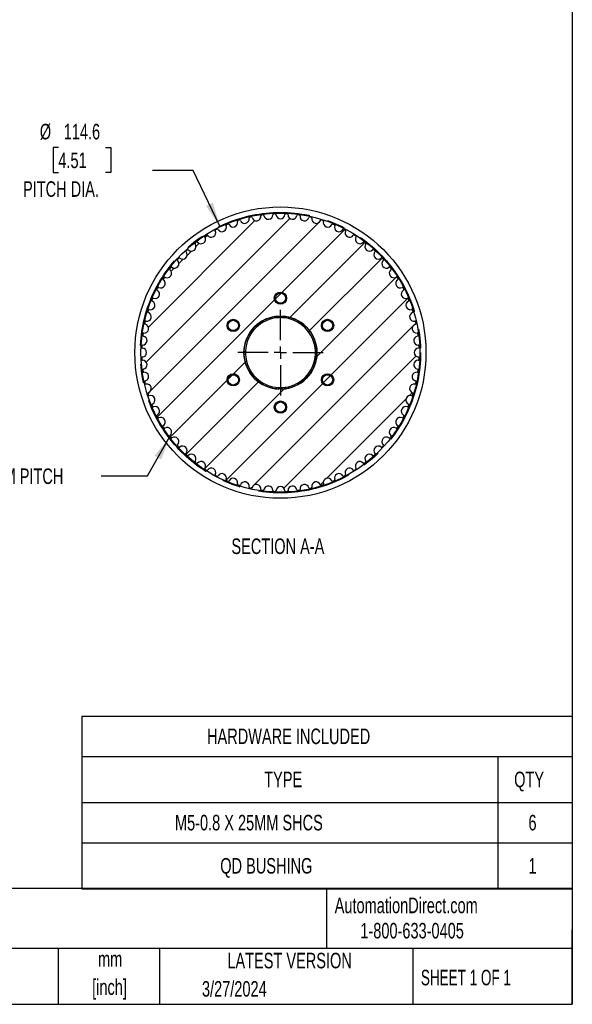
# Model space of a CAD drawing. Header units: millimetres. Extents: x 19 to 819, y 19 to 629.
# Tile 3 of 6: x 593 to 819, y 19 to 421. Entities that reach past the tile are written whole.
import ezdxf

# ---------------------------------------------------------------- set-up
doc = ezdxf.new("R2010")
doc.units = ezdxf.units.MM
doc.header["$LTSCALE"] = 3
doc.linetypes.add('CENTERX2', pattern=[20.32, 12.7, -2.54, 2.54, -2.54])
doc.layers.add('CENTER', color=40, linetype='CENTERX2')
doc.layers.add('HATCH', color=6, linetype='Continuous')
doc.layers.add('DIMENSIONS', color=140, linetype='Continuous', lineweight=25)
doc.layers.add('TEXT', color=140, linetype='Continuous', lineweight=25)
doc.styles.add('SLDTEXTSTYLE0', font='TXT', dxfattribs={"width": 0.7})
doc.styles.add('SLDTEXTSTYLE1', font='TXT', dxfattribs={"width": 0.65})
doc.dimstyles.new('SLDDIMSTYLE0', dxfattribs={"dimtxt": 6.474023, "dimasz": 9.906, "dimexe": 0, "dimexo": 0.0625, "dimgap": 1.618506, "dimtad": 0, "dimtih": 1, "dimtoh": 1, "dimrnd": 1e-09, "dimzin": 12, "dimdsep": 46, "dimtxsty": 'SLDTEXTSTYLE0', "dimsah": 1, "dimcen": 0, "dimadec": 0, "dimazin": 3, "dimtfac": 1, "dimtofl": 0, "dimtmove": 0, "dimatfit": 3, "dimfxl": 0, "dimfrac": 2, "dimtolj": 1, "dimtzin": 12, "dimarcsym": 0})

# ---------------------------------------------------------------- blocks, each defined once
blk = doc.blocks.new('SW_TABLEANNOTATION_0')
at = {"layer": 'TEXT', "color": 0}
for p, q in [((0, 0), (0, -16.5)), ((0, 0), (170.1, 0)), ((170.1, 0), (200.56, 0)), ((200.56, 0), (200.56, -16.5)), ((0, -16.5), (0, -35.23)), ((0, -16.5), (170.1, -16.5)), ((170.1, -16.5), (170.1, -35.23)), ((170.1, -16.5), (200.56, -16.5)), ((200.56, -16.5), (200.56, -35.23)), ((0, -35.23), (0, -51.77)), ((0, -35.23), (170.1, -35.23)), ((170.1, -35.23), (170.1, -51.77)), ((170.1, -35.23), (200.56, -35.23)), ((200.56, -35.23), (200.56, -51.77)), ((0, -51.77), (0, -70.51)), ((0, -51.77), (170.1, -51.77)), ((170.1, -51.77), (170.1, -70.51)), ((170.1, -51.77), (200.56, -51.77)), ((200.56, -51.77), (200.56, -70.51)), ((0, -70.51), (170.1, -70.51)), ((170.1, -70.51), (200.56, -70.51))]:
    blk.add_line(p, q, dxfattribs=at)
at = {"layer": 'TEXT', "color": 0, "char_height": 6.35, "attachment_point": 1, "style": 'SLDTEXTSTYLE0'}
for s, insert in [('HARDWARE INCLUDED', (51.24, -5.07)), ('TYPE', (74.61, -22.68)), ('QTY', (176.78, -22.68)), ('M5-0.8 X 25MM SHCS', (38.13, -40.32)), ('6', (182.63, -40.32)), ('QD BUSHING', (56.65, -57.96)), ('1', (182.63, -57.96))]:
    blk.add_mtext(s, dxfattribs=dict(at, insert=insert))
blk = doc.blocks.new('_D_11')
at = {"layer": 'DIMENSIONS'}
for p, q in [((609.13, 369.08), (606.96, 369.08)), ((606.96, 369.08), (606.96, 358.79)), ((628.37, 369.08), (630.55, 369.08)), ((630.55, 369.08), (630.55, 358.79)), ((606.96, 358.79), (609.13, 358.79)), ((630.55, 358.79), (628.37, 358.79)), ((664.24, 359.68), (647.58, 359.68)), ((675.15, 336.91), (664.24, 359.68))]:
    blk.add_line(p, q, dxfattribs=at)
blk.add_solid([(675.15, 336.91), (672.25, 346.51), (669.5, 345.19)], dxfattribs=at)
at = {"layer": 'DIMENSIONS', "char_height": 6.35, "attachment_point": 1, "style": 'SLDTEXTSTYLE0'}
for s, insert in [('%%c', (601.55, 378.72)), ('114.6', (611.33, 378.72)), ('4.51', (609.13, 366.98)), ('PITCH DIA.', (594.69, 355.24))]:
    blk.add_mtext(s, dxfattribs=dict(at, insert=insert))
blk = doc.blocks.new('SW_CENTERMARKSYMBOL_1')
at = {"layer": 'CENTER', "color": 0}
for p, q in [((0, 5.08), (0, 17.45)), ((-5.08, 0), (-17.45, 0)), ((0, 0), (-2.54, 0)), ((0, 0), (0, 2.54)), ((0, 0), (0, -2.54)), ((0, 0), (2.54, 0)), ((5.08, 0), (17.45, 0)), ((0, -5.08), (0, -17.45))]:
    blk.add_line(p, q, dxfattribs=at)

msp = doc.modelspace()

# ---------------------------------------------------------------- hatches: boundary and pattern name
at = {"layer": 'HATCH'}
h = msp.add_hatch(dxfattribs=at)
h.set_pattern_fill('ANSI31', color=256, scale=3, style=0)
edge = h.paths.add_edge_path(flags=0)
edge.add_arc((699.909, 285.249), 56.725, 87.14854, 87.85146)
edge.add_arc((702.024, 341.634), 0.3, 87.85146, 176.22257)
edge.add_arc((699.909, 341.774), 1.82, 183.77743, 356.22257, ccw=False)
edge.add_arc((697.793, 341.634), 0.3, 3.77743, 92.14854)
edge.add_arc((699.909, 285.249), 56.725, 92.14854, 92.85146)
edge.add_arc((697.102, 341.604), 0.3, 92.85146, 181.22257)
edge.add_arc((694.982, 341.558), 1.82, -171.22257, 1.22257, ccw=False)
edge.add_arc((692.887, 341.235), 0.3, 8.77743, 97.14854)
edge.add_arc((699.909, 285.249), 56.725, 97.14854, 97.85146)
edge.add_arc((692.201, 341.145), 0.3, 97.85146, 186.22257)
edge.add_arc((690.093, 340.915), 1.82, -166.22257, 6.22257, ccw=False)
edge.add_arc((688.034, 340.41), 0.3, 13.77743, 102.14854)
edge.add_arc((699.909, 285.249), 56.725, 102.14854, 102.85146)
edge.add_arc((687.358, 340.26), 0.3, 102.85146, 191.22257)
edge.add_arc((685.279, 339.847), 1.82, -161.22257, 11.22257, ccw=False)
edge.add_arc((683.272, 339.165), 0.3, 18.77743, 107.14854)
edge.add_arc((699.909, 285.249), 56.725, 107.14854, 107.85146)
edge.add_arc((682.612, 338.957), 0.3, 107.85146, 196.22257)
edge.add_arc((680.576, 338.365), 1.82, -156.22257, 16.22257, ccw=False)
edge.add_arc((678.636, 337.51), 0.3, 23.77743, 112.14854)
edge.add_arc((699.909, 285.249), 56.725, 112.14854, 112.85146)
edge.add_arc((677.996, 337.245), 0.3, 112.85146, 201.22257)
edge.add_arc((676.02, 336.478), 1.82, -151.22257, 21.22257, ccw=False)
edge.add_arc((674.162, 335.457), 0.3, 28.77743, 117.14854)
edge.add_arc((699.909, 285.249), 56.725, 117.14854, 117.85146)
edge.add_arc((673.548, 335.137), 0.3, 117.85146, 206.22257)
edge.add_arc((671.646, 334.201), 1.82, -146.22257, 26.22257, ccw=False)
edge.add_arc((669.884, 333.022), 0.3, 33.77743, 122.14854)
edge.add_arc((699.909, 285.249), 56.725, 122.14854, 122.85146)
edge.add_arc((669.3, 332.65), 0.3, 122.85146, 211.22257)
edge.add_arc((667.487, 331.551), 1.82, -141.22257, 31.22257, ccw=False)
edge.add_arc((665.834, 330.223), 0.3, 38.77743, 127.14854)
edge.add_arc((699.909, 285.249), 56.725, 127.14854, 127.85146)
edge.add_arc((665.285, 329.802), 0.3, 127.85146, 216.22257)
edge.add_arc((663.575, 328.549), 1.82, -136.22257, 36.22257, ccw=False)
edge.add_arc((662.044, 327.082), 0.3, 43.77743, 132.14854)
edge.add_arc((699.909, 285.249), 56.725, 132.14854, 132.85146)
edge.add_arc((661.534, 326.615), 0.3, 132.85146, 221.22257)
edge.add_arc((659.939, 325.218), 1.82, -131.22257, 41.22257, ccw=False)
edge.add_arc((658.542, 323.623), 0.3, 48.77743, 137.14854)
edge.add_arc((699.909, 285.249), 56.725, 137.14854, 137.85146)
edge.add_arc((658.075, 323.113), 0.3, 137.85146, 226.22257)
edge.add_arc((656.608, 321.582), 1.82, -126.22257, 46.22257, ccw=False)
edge.add_arc((655.355, 319.872), 0.3, 53.77743, 142.14854)
edge.add_arc((699.909, 285.249), 56.725, 142.14854, 142.85146)
edge.add_arc((654.934, 319.323), 0.3, 142.85146, 231.22257)
edge.add_arc((653.606, 317.67), 1.82, -121.22257, 51.22257, ccw=False)
edge.add_arc((652.507, 315.857), 0.3, 58.77743, 147.14854)
edge.add_arc((699.909, 285.249), 56.725, 147.14854, 147.85146)
edge.add_arc((652.135, 315.273), 0.3, 147.85146, 236.22257)
edge.add_arc((650.957, 313.511), 1.82, -116.22257, 56.22257, ccw=False)
edge.add_arc((650.02, 311.609), 0.3, 63.77743, 152.14854)
edge.add_arc((699.909, 285.249), 56.725, 152.14854, 152.85146)
edge.add_arc((649.7, 310.995), 0.3, 152.85146, 241.22257)
edge.add_arc((648.68, 309.137), 1.82, -111.22257, 61.22257, ccw=False)
edge.add_arc((647.912, 307.161), 0.3, 68.77743, 157.14854)
edge.add_arc((699.909, 285.249), 56.725, 157.14854, 157.85146)
edge.add_arc((647.647, 306.521), 0.3, 157.85146, 246.22257)
edge.add_arc((646.792, 304.581), 1.82, -106.22257, 66.22257, ccw=False)
edge.add_arc((646.2, 302.546), 0.3, 73.77743, 162.14854)
edge.add_arc((699.909, 285.249), 56.725, 162.14854, 162.85146)
edge.add_arc((645.992, 301.885), 0.3, 162.85146, 251.22257)
edge.add_arc((645.31, 299.878), 1.82, -101.22257, 71.22257, ccw=False)
edge.add_arc((644.897, 297.799), 0.3, 78.77743, 167.14854)
edge.add_arc((699.909, 285.249), 56.725, 167.14854, 167.85146)
edge.add_arc((644.747, 297.123), 0.3, 167.85146, 256.22257)
edge.add_arc((644.242, 295.064), 1.82, -96.22257, 76.22257, ccw=False)
edge.add_arc((644.013, 292.956), 0.3, 83.77743, 172.14854)
edge.add_arc((699.909, 285.249), 56.725, 172.14854, 172.85146)
edge.add_arc((643.922, 292.27), 0.3, 172.85146, 261.22257)
edge.add_arc((643.599, 290.175), 1.82, -91.22257, 81.22257, ccw=False)
edge.add_arc((643.553, 288.055), 0.3, 88.77743, 177.14854)
edge.add_arc((699.909, 285.249), 56.725, 177.14854, 177.85146)
edge.add_arc((643.523, 287.364), 0.3, 177.85146, 266.22257)
edge.add_arc((643.384, 285.249), 1.82, -86.22257, 86.22257, ccw=False)
edge.add_arc((643.523, 283.133), 0.3, 93.77743, 182.14854)
edge.add_arc((699.909, 285.249), 56.725, 182.14854, 182.85146)
edge.add_arc((643.553, 282.442), 0.3, 182.85146, 271.22257)
edge.add_arc((643.599, 280.322), 1.82, -81.22257, 91.22257, ccw=False)
edge.add_arc((643.922, 278.227), 0.3, 98.77743, 187.14854)
edge.add_arc((699.909, 285.249), 56.725, 187.14854, 187.85146)
edge.add_arc((644.013, 277.541), 0.3, 187.85146, 276.22257)
edge.add_arc((644.242, 275.433), 1.82, -76.22257, 96.22257, ccw=False)
edge.add_arc((644.747, 273.374), 0.3, 103.77743, 192.14854)
edge.add_arc((699.909, 285.249), 56.725, 192.14854, 192.85146)
edge.add_arc((644.897, 272.698), 0.3, 192.85146, 281.22257)
edge.add_arc((645.31, 270.619), 1.82, -71.22257, 101.22257, ccw=False)
edge.add_arc((645.992, 268.612), 0.3, 108.77743, 197.14854)
edge.add_arc((699.909, 285.249), 56.725, 197.14854, 197.85146)
edge.add_arc((646.2, 267.951), 0.3, 197.85146, 286.22257)
edge.add_arc((646.792, 265.916), 1.82, -66.22257, 106.22257, ccw=False)
edge.add_arc((647.647, 263.976), 0.3, 113.77743, 202.14854)
edge.add_arc((699.909, 285.249), 56.725, 202.14854, 202.85146)
edge.add_arc((647.912, 263.336), 0.3, 202.85146, 291.22257)
edge.add_arc((648.68, 261.36), 1.82, -61.22257, 111.22257, ccw=False)
edge.add_arc((649.7, 259.502), 0.3, 118.77743, 207.14854)
edge.add_arc((699.909, 285.249), 56.725, 207.14854, 207.85146)
edge.add_arc((650.02, 258.888), 0.3, 207.85146, 296.22257)
edge.add_arc((650.957, 256.986), 1.82, -56.22257, 116.22257, ccw=False)
edge.add_arc((652.135, 255.224), 0.3, 123.77743, 212.14854)
edge.add_arc((699.909, 285.249), 56.725, 212.14854, 212.85146)
edge.add_arc((652.507, 254.64), 0.3, 212.85146, 301.22257)
edge.add_arc((653.606, 252.827), 1.82, -51.22257, 121.22257, ccw=False)
edge.add_arc((654.934, 251.174), 0.3, 128.77743, 217.14854)
edge.add_arc((699.909, 285.249), 56.725, 217.14854, 217.85146)
edge.add_arc((655.355, 250.625), 0.3, 217.85146, 306.22257)
edge.add_arc((656.608, 248.915), 1.82, -46.22257, 126.22257, ccw=False)
edge.add_arc((658.075, 247.384), 0.3, 133.77743, 222.14854)
edge.add_arc((699.909, 285.249), 56.725, 222.14854, 222.85146)
edge.add_arc((658.542, 246.874), 0.3, 222.85146, 311.22257)
edge.add_arc((659.939, 245.279), 1.82, -41.22257, 131.22257, ccw=False)
edge.add_arc((661.534, 243.882), 0.3, 138.77743, 227.14854)
edge.add_arc((699.909, 285.249), 56.725, 227.14854, 227.85146)
edge.add_arc((662.044, 243.415), 0.3, 227.85146, 316.22257)
edge.add_arc((663.575, 241.948), 1.82, -36.22257, 136.22257, ccw=False)
edge.add_arc((665.285, 240.695), 0.3, 143.77743, 232.14854)
edge.add_arc((699.909, 285.249), 56.725, 232.14854, 232.85146)
edge.add_arc((665.834, 240.274), 0.3, 232.85146, 321.22257)
edge.add_arc((667.487, 238.946), 1.82, -31.22257, 141.22257, ccw=False)
edge.add_arc((669.3, 237.847), 0.3, 148.77743, 237.14854)
edge.add_arc((699.909, 285.249), 56.725, 237.14854, 237.85146)
edge.add_arc((669.884, 237.475), 0.3, 237.85146, 326.22257)
edge.add_arc((671.646, 236.296), 1.82, -26.22257, 146.22257, ccw=False)
edge.add_arc((673.548, 235.36), 0.3, 153.77743, 242.14854)
edge.add_arc((699.909, 285.249), 56.725, 242.14854, 242.85146)
edge.add_arc((674.162, 235.04), 0.3, 242.85146, 331.22257)
edge.add_arc((676.02, 234.019), 1.82, -21.22257, 151.22257, ccw=False)
edge.add_arc((677.996, 233.252), 0.3, 158.77743, 247.14854)
edge.add_arc((699.909, 285.249), 56.725, 247.14854, 247.85146)
edge.add_arc((678.636, 232.987), 0.3, 247.85146, 336.22257)
edge.add_arc((680.576, 232.132), 1.82, -16.22257, 156.22257, ccw=False)
edge.add_arc((682.612, 231.54), 0.3, 163.77743, 252.14854)
edge.add_arc((699.909, 285.249), 56.725, 252.14854, 252.85146)
edge.add_arc((683.272, 231.332), 0.3, 252.85146, 341.22257)
edge.add_arc((685.279, 230.65), 1.82, -11.22257, 161.22257, ccw=False)
edge.add_arc((687.358, 230.237), 0.3, 168.77743, 257.14854)
edge.add_arc((699.909, 285.249), 56.725, 257.14854, 257.85146)
edge.add_arc((688.034, 230.087), 0.3, 257.85146, 346.22257)
edge.add_arc((690.093, 229.582), 1.82, -6.22257, 166.22257, ccw=False)
edge.add_arc((692.201, 229.352), 0.3, 173.77743, 262.14854)
edge.add_arc((699.909, 285.249), 56.725, 262.14854, 262.85146)
edge.add_arc((692.887, 229.262), 0.3, 262.85146, 351.22257)
edge.add_arc((694.982, 228.939), 1.82, -1.22257, 171.22257, ccw=False)
edge.add_arc((697.102, 228.893), 0.3, 178.77743, 267.14854)
edge.add_arc((699.909, 285.249), 56.725, 267.14854, 267.85146)
edge.add_arc((697.793, 228.863), 0.3, 267.85146, 356.22257)
edge.add_arc((699.909, 228.724), 1.82, 3.77743, 176.22257, ccw=False)
edge.add_arc((702.024, 228.863), 0.3, 183.77743, 272.14854)
edge.add_arc((699.909, 285.249), 56.725, 272.14854, 272.85146)
edge.add_arc((702.716, 228.893), 0.3, 272.85146, 361.22257)
edge.add_arc((704.835, 228.939), 1.82, 8.77743, 181.22257, ccw=False)
edge.add_arc((706.93, 229.262), 0.3, 188.77743, 277.14854)
edge.add_arc((699.909, 285.249), 56.725, 277.14854, 277.85146)
edge.add_arc((707.617, 229.352), 0.3, 277.85146, 366.22257)
edge.add_arc((709.724, 229.582), 1.82, 13.77743, 186.22257, ccw=False)
edge.add_arc((711.783, 230.087), 0.3, 193.77743, 282.14854)
edge.add_arc((699.909, 285.249), 56.725, 282.14854, 282.85146)
edge.add_arc((712.459, 230.237), 0.3, 282.85146, 371.22257)
edge.add_arc((714.538, 230.65), 1.82, 18.77743, 191.22257, ccw=False)
edge.add_arc((716.546, 231.332), 0.3, 198.77743, 287.14854)
edge.add_arc((699.909, 285.249), 56.725, 287.14854, 287.85146)
edge.add_arc((717.206, 231.54), 0.3, 287.85146, 376.22257)
edge.add_arc((719.241, 232.132), 1.82, 23.77743, 196.22257, ccw=False)
edge.add_arc((721.181, 232.987), 0.3, 203.77743, 292.14854)
edge.add_arc((699.909, 285.249), 56.725, 292.14854, 292.85146)
edge.add_arc((721.821, 233.252), 0.3, 292.85146, 381.22257)
edge.add_arc((723.797, 234.019), 1.82, 28.77743, 201.22257, ccw=False)
edge.add_arc((725.655, 235.04), 0.3, 208.77743, 297.14854)
edge.add_arc((699.909, 285.249), 56.725, 297.14854, 297.85146)
edge.add_arc((726.269, 235.36), 0.3, 297.85146, 386.22257)
edge.add_arc((728.171, 236.296), 1.82, 33.77743, 206.22257, ccw=False)
edge.add_arc((729.933, 237.475), 0.3, 213.77743, 302.14854)
edge.add_arc((699.909, 285.249), 56.725, 302.14854, 302.85146)
edge.add_arc((730.517, 237.847), 0.3, 302.85146, 391.22257)
edge.add_arc((732.33, 238.946), 1.82, 38.77743, 211.22257, ccw=False)
edge.add_arc((733.983, 240.274), 0.3, 218.77743, 307.14854)
edge.add_arc((699.909, 285.249), 56.725, 307.14854, 307.85146)
edge.add_arc((734.532, 240.695), 0.3, 307.85146, 396.22257)
edge.add_arc((736.242, 241.948), 1.82, 43.77743, 216.22257, ccw=False)
edge.add_arc((737.773, 243.415), 0.3, 223.77743, 312.14854)
edge.add_arc((699.909, 285.249), 56.725, 312.14854, 312.85146)
edge.add_arc((738.283, 243.882), 0.3, 312.85146, 401.22257)
edge.add_arc((739.878, 245.279), 1.82, 48.77743, 221.22257, ccw=False)
edge.add_arc((741.275, 246.874), 0.3, 228.77743, 317.14854)
edge.add_arc((699.909, 285.249), 56.725, 317.14854, 317.85146)
edge.add_arc((741.743, 247.384), 0.3, 317.85146, 406.22257)
edge.add_arc((743.209, 248.915), 1.82, 53.77743, 226.22257, ccw=False)
edge.add_arc((744.462, 250.625), 0.3, 233.77743, 322.14854)
edge.add_arc((699.909, 285.249), 56.725, 322.14854, 322.85146)
edge.add_arc((744.883, 251.174), 0.3, 322.85146, 411.22257)
edge.add_arc((746.211, 252.827), 1.82, 58.77743, 231.22257, ccw=False)
edge.add_arc((747.31, 254.64), 0.3, 238.77743, 327.14854)
edge.add_arc((699.909, 285.249), 56.725, 327.14854, 327.85146)
edge.add_arc((747.682, 255.224), 0.3, 327.85146, 416.22257)
edge.add_arc((748.861, 256.986), 1.82, 63.77743, 236.22257, ccw=False)
edge.add_arc((749.797, 258.888), 0.3, 243.77743, 332.14854)
edge.add_arc((699.909, 285.249), 56.725, 332.14854, 332.85146)
edge.add_arc((750.117, 259.502), 0.3, 332.85146, 421.22257)
edge.add_arc((751.138, 261.36), 1.82, 68.77743, 241.22257, ccw=False)
edge.add_arc((751.905, 263.336), 0.3, 248.77743, 337.14854)
edge.add_arc((699.909, 285.249), 56.725, 337.14854, 337.85146)
edge.add_arc((752.17, 263.976), 0.3, 337.85146, 426.22257)
edge.add_arc((753.025, 265.916), 1.82, 73.77743, 246.22257, ccw=False)
edge.add_arc((753.617, 267.951), 0.3, 253.77743, 342.14854)
edge.add_arc((699.909, 285.249), 56.725, 342.14854, 342.85146)
edge.add_arc((753.825, 268.612), 0.3, 342.85146, 431.22257)
edge.add_arc((754.508, 270.619), 1.82, 78.77743, 251.22257, ccw=False)
edge.add_arc((754.92, 272.698), 0.3, 258.77743, 347.14854)
edge.add_arc((699.909, 285.249), 56.725, 347.14854, 347.85146)
edge.add_arc((755.07, 273.374), 0.3, 347.85146, 436.22257)
edge.add_arc((755.575, 275.433), 1.82, 83.77743, 256.22257, ccw=False)
edge.add_arc((755.805, 277.541), 0.3, 263.77743, 352.14854)
edge.add_arc((699.909, 285.249), 56.725, 352.14854, 352.85146)
edge.add_arc((755.895, 278.227), 0.3, 352.85146, 441.22257)
edge.add_arc((756.219, 280.322), 1.82, 88.77743, 261.22257, ccw=False)
edge.add_arc((756.264, 282.442), 0.3, 268.77743, 357.14854)
edge.add_arc((699.909, 285.249), 56.725, 357.14854, 357.85146)
edge.add_arc((756.294, 283.133), 0.3, 357.85146, 446.22257)
edge.add_arc((756.434, 285.249), 1.82, 93.77743, 266.22257, ccw=False)
edge.add_arc((756.294, 287.364), 0.3, 273.77743, 362.14854)
edge.add_arc((699.909, 285.249), 56.725, 2.14854, 2.85146)
edge.add_arc((756.264, 288.055), 0.3, 2.85146, 91.22257)
edge.add_arc((756.219, 290.175), 1.82, 98.77743, 271.22257, ccw=False)
edge.add_arc((755.895, 292.27), 0.3, 278.77743, 367.14854)
edge.add_arc((699.909, 285.249), 56.725, 7.14854, 7.85146)
edge.add_arc((755.805, 292.956), 0.3, 7.85146, 96.22257)
edge.add_arc((755.575, 295.064), 1.82, 103.77743, 276.22257, ccw=False)
edge.add_arc((755.07, 297.123), 0.3, 283.77743, 372.14854)
edge.add_arc((699.909, 285.249), 56.725, 12.14854, 12.85146)
edge.add_arc((754.92, 297.799), 0.3, 12.85146, 101.22257)
edge.add_arc((754.508, 299.878), 1.82, 108.77743, 281.22257, ccw=False)
edge.add_arc((753.825, 301.885), 0.3, 288.77743, 377.14854)
edge.add_arc((699.909, 285.249), 56.725, 17.14854, 17.85146)
edge.add_arc((753.617, 302.546), 0.3, 17.85146, 106.22257)
edge.add_arc((753.025, 304.581), 1.82, 113.77743, 286.22257, ccw=False)
edge.add_arc((752.17, 306.521), 0.3, 293.77743, 382.14854)
edge.add_arc((699.909, 285.249), 56.725, 22.14854, 22.85146)
edge.add_arc((751.905, 307.161), 0.3, 22.85146, 111.22257)
edge.add_arc((751.138, 309.137), 1.82, 118.77743, 291.22257, ccw=False)
edge.add_arc((750.117, 310.995), 0.3, 298.77743, 387.14854)
edge.add_arc((699.909, 285.249), 56.725, 27.14854, 27.85146)
edge.add_arc((749.797, 311.609), 0.3, 27.85146, 116.22257)
edge.add_arc((748.861, 313.511), 1.82, 123.77743, 296.22257, ccw=False)
edge.add_arc((747.682, 315.273), 0.3, 303.77743, 392.14854)
edge.add_arc((699.909, 285.249), 56.725, 32.14854, 32.85146)
edge.add_arc((747.31, 315.857), 0.3, 32.85146, 121.22257)
edge.add_arc((746.211, 317.67), 1.82, 128.77743, 301.22257, ccw=False)
edge.add_arc((744.883, 319.323), 0.3, 308.77743, 397.14854)
edge.add_arc((699.909, 285.249), 56.725, 37.14854, 37.85146)
edge.add_arc((744.462, 319.872), 0.3, 37.85146, 126.22257)
edge.add_arc((743.209, 321.582), 1.82, 133.77743, 306.22257, ccw=False)
edge.add_arc((741.743, 323.113), 0.3, 313.77743, 402.14854)
edge.add_arc((699.909, 285.249), 56.725, 42.14854, 42.85146)
edge.add_arc((741.275, 323.623), 0.3, 42.85146, 131.22257)
edge.add_arc((739.878, 325.218), 1.82, 138.77743, 311.22257, ccw=False)
edge.add_arc((738.283, 326.615), 0.3, 318.77743, 407.14854)
edge.add_arc((699.909, 285.249), 56.725, 47.14854, 47.85146)
edge.add_arc((737.773, 327.082), 0.3, 47.85146, 136.22257)
edge.add_arc((736.242, 328.549), 1.82, 143.77743, 316.22257, ccw=False)
edge.add_arc((734.532, 329.802), 0.3, 323.77743, 412.14854)
edge.add_arc((699.909, 285.249), 56.725, 52.14854, 52.85146)
edge.add_arc((733.983, 330.223), 0.3, 52.85146, 141.22257)
edge.add_arc((732.33, 331.551), 1.82, 148.77743, 321.22257, ccw=False)
edge.add_arc((730.517, 332.65), 0.3, 328.77743, 417.14854)
edge.add_arc((699.909, 285.249), 56.725, 57.14854, 57.85146)
edge.add_arc((729.933, 333.022), 0.3, 57.85146, 146.22257)
edge.add_arc((728.171, 334.201), 1.82, 153.77743, 326.22257, ccw=False)
edge.add_arc((726.269, 335.137), 0.3, 333.77743, 422.14854)
edge.add_arc((699.909, 285.249), 56.725, 62.14854, 62.85146)
edge.add_arc((725.655, 335.457), 0.3, 62.85146, 151.22257)
edge.add_arc((723.797, 336.478), 1.82, 158.77743, 331.22257, ccw=False)
edge.add_arc((721.821, 337.245), 0.3, 338.77743, 427.14854)
edge.add_arc((699.909, 285.249), 56.725, 67.14854, 67.85146)
edge.add_arc((721.181, 337.51), 0.3, 67.85146, 156.22257)
edge.add_arc((719.241, 338.365), 1.82, 163.77743, 336.22257, ccw=False)
edge.add_arc((717.206, 338.957), 0.3, 343.77743, 432.14854)
edge.add_arc((699.909, 285.249), 56.725, 72.14854, 72.85146)
edge.add_arc((716.546, 339.165), 0.3, 72.85146, 161.22257)
edge.add_arc((714.538, 339.847), 1.82, 168.77743, 341.22257, ccw=False)
edge.add_arc((712.459, 340.26), 0.3, 348.77743, 437.14854)
edge.add_arc((699.909, 285.249), 56.725, 77.14854, 77.85146)
edge.add_arc((711.783, 340.41), 0.3, 77.85146, 166.22257)
edge.add_arc((709.724, 340.915), 1.82, 173.77743, 346.22257, ccw=False)
edge.add_arc((707.617, 341.145), 0.3, 353.77743, 442.14854)
edge.add_arc((699.909, 285.249), 56.725, 82.14854, 82.85146)
edge.add_arc((706.93, 341.235), 0.3, 82.85146, 171.22257)
edge.add_arc((704.835, 341.558), 1.82, 178.77743, 351.22257, ccw=False)
edge.add_arc((702.716, 341.604), 0.3, 358.77743, 447.14854)
edge = h.paths.add_edge_path(flags=0)
edge.add_arc((699.909, 307.499), 2.1, 0, 360)
edge = h.paths.add_edge_path(flags=0)
edge.add_arc((680.64, 274.124), 2.1, 0, 360)
edge = h.paths.add_edge_path(flags=0)
edge.add_arc((719.178, 274.124), 2.1, 0, 360)
edge = h.paths.add_edge_path(flags=0)
edge.add_arc((719.178, 296.374), 2.1, 0, 360)
edge = h.paths.add_edge_path(flags=0)
edge.add_arc((699.909, 262.999), 2.1, 0, 360)
edge = h.paths.add_edge_path(flags=0)
edge.add_arc((680.64, 296.374), 2.1, 0, 360)
edge = h.paths.add_edge_path(flags=0)
edge.add_arc((699.909, 285.249), 14.907, 0, 360)
h = msp.add_hatch(dxfattribs=at)
h.set_pattern_fill('ANSI31', color=256, scale=3, style=0)
edge = h.paths.add_edge_path(flags=0)
edge.add_arc((699.909, 307.499), 2.5, 0, 360)
h = msp.add_hatch(dxfattribs=at)
h.set_pattern_fill('ANSI31', color=256, scale=3, style=0)
edge = h.paths.add_edge_path(flags=0)
edge.add_arc((680.64, 296.374), 2.5, 0, 360)
h = msp.add_hatch(dxfattribs=at)
h.set_pattern_fill('ANSI31', color=256, scale=3, style=0)
edge = h.paths.add_edge_path(flags=0)
edge.add_arc((699.909, 285.249), 14.907, 92.30682, 177.69318)
edge.add_line((685.014, 285.849), (685.634, 285.849))
edge.add_arc((699.909, 285.249), 14.287, 92.40683, 177.59317, ccw=False)
edge.add_line((699.309, 299.523), (699.309, 300.143))
h = msp.add_hatch(dxfattribs=at)
h.set_pattern_fill('ANSI31', color=256, scale=3, style=0)
edge = h.paths.add_edge_path(flags=0)
edge.add_arc((699.909, 285.249), 14.287, 2.40683, 87.59317, ccw=False)
edge.add_line((714.184, 285.849), (714.803, 285.849))
edge.add_arc((699.909, 285.249), 14.907, 2.30682, 87.69318)
edge.add_line((700.509, 300.143), (700.509, 299.523))
h = msp.add_hatch(dxfattribs=at)
h.set_pattern_fill('ANSI31', color=256, scale=3, style=0)
edge = h.paths.add_edge_path(flags=0)
edge.add_arc((719.178, 296.374), 2.5, 0, 360)
h = msp.add_hatch(dxfattribs=at)
h.set_pattern_fill('ANSI31', color=256, scale=3, style=0)
edge = h.paths.add_edge_path(flags=0)
edge.add_arc((699.909, 285.249), 14.287, 182.40683, 267.59317, ccw=False)
edge.add_line((685.634, 284.649), (685.014, 284.649))
edge.add_arc((699.909, 285.249), 14.907, 182.30682, 267.69318)
edge.add_line((699.309, 270.354), (699.309, 270.974))
h = msp.add_hatch(dxfattribs=at)
h.set_pattern_fill('ANSI31', color=256, scale=3, style=0)
edge = h.paths.add_edge_path(flags=0)
edge.add_arc((699.909, 285.249), 14.907, 272.30682, 357.69318)
edge.add_line((714.803, 284.649), (714.184, 284.649))
edge.add_arc((699.909, 285.249), 14.287, 272.40683, 357.59317, ccw=False)
edge.add_line((700.509, 270.974), (700.509, 270.354))
h = msp.add_hatch(dxfattribs=at)
h.set_pattern_fill('ANSI31', color=256, scale=3, style=0)
edge = h.paths.add_edge_path(flags=0)
edge.add_arc((680.64, 274.124), 2.5, 0, 360)
h = msp.add_hatch(dxfattribs=at)
h.set_pattern_fill('ANSI31', color=256, scale=3, style=0)
edge = h.paths.add_edge_path(flags=0)
edge.add_arc((719.178, 274.124), 2.5, 0, 360)
h = msp.add_hatch(dxfattribs=at)
h.set_pattern_fill('ANSI31', color=256, scale=3, style=0)
edge = h.paths.add_edge_path(flags=0)
edge.add_arc((699.909, 262.999), 2.5, 0, 360)

# ---------------------------------------------------------------- linework, layer by layer
for p, q in [((699.309, 299.523), (699.309, 300.143)), ((700.509, 300.143), (700.509, 299.523)), ((685.014, 285.849), (685.634, 285.849)), ((714.184, 285.849), (714.803, 285.849)), ((685.634, 284.649), (685.014, 284.649)), ((714.803, 284.649), (714.184, 284.649)), ((699.309, 270.354), (699.309, 270.974)), ((700.509, 270.974), (700.509, 270.354))]:
    msp.add_line(p, q)
for centre, radius in [((699.909, 285.249), 59.5), ((699.909, 285.249), 57), ((699.909, 307.499), 2.5), ((699.909, 307.499), 2.1), ((680.64, 296.374), 2.5), ((680.64, 296.374), 2.1), ((699.909, 285.249), 14.907), ((719.178, 296.374), 2.5), ((719.178, 296.374), 2.1), ((680.64, 274.124), 2.5), ((680.64, 274.124), 2.1), ((719.178, 274.124), 2.5), ((719.178, 274.124), 2.1), ((699.909, 262.999), 2.5), ((699.909, 262.999), 2.1)]:
    msp.add_circle(centre, radius)
for centre, radius, start, end in [((697.102, 341.604), 0.3, 92.85146, 181.22257), ((699.909, 285.249), 56.725, 92.14854, 92.85146), ((697.793, 341.634), 0.3, 3.77743, 92.14854), ((702.024, 341.634), 0.3, 87.85146, 176.22257), ((699.909, 285.249), 56.725, 87.14854, 87.85146), ((702.716, 341.604), 0.3, 358.77743, 87.14854), ((680.576, 338.365), 1.82, 203.77743, 16.22257), ((682.612, 338.957), 0.3, 107.85146, 196.22257), ((699.909, 285.249), 56.725, 107.14854, 107.85146), ((683.272, 339.165), 0.3, 18.77743, 107.14854), ((685.279, 339.847), 1.82, 198.77743, 11.22257), ((687.358, 340.26), 0.3, 102.85146, 191.22257), ((699.909, 285.249), 56.725, 102.14854, 102.85146), ((688.034, 340.41), 0.3, 13.77743, 102.14854), ((690.093, 340.915), 1.82, 193.77743, 6.22257), ((692.201, 341.145), 0.3, 97.85146, 186.22257), ((699.909, 285.249), 56.725, 97.14854, 97.85146), ((692.887, 341.235), 0.3, 8.77743, 97.14854), ((694.982, 341.558), 1.82, 188.77743, 1.22257), ((699.909, 341.774), 1.82, 183.77743, 356.22257), ((704.835, 341.558), 1.82, 178.77743, 351.22257), ((706.93, 341.235), 0.3, 82.85146, 171.22257), ((699.909, 285.249), 56.725, 82.14854, 82.85146), ((707.617, 341.145), 0.3, 353.77743, 82.14854), ((709.724, 340.915), 1.82, 173.77743, 346.22257), ((711.783, 340.41), 0.3, 77.85146, 166.22257), ((699.909, 285.249), 56.725, 77.14854, 77.85146), ((712.459, 340.26), 0.3, 348.77743, 77.14854), ((714.538, 339.847), 1.82, 168.77743, 341.22257), ((716.546, 339.165), 0.3, 72.85146, 161.22257), ((699.909, 285.249), 56.725, 72.14854, 72.85146), ((717.206, 338.957), 0.3, 343.77743, 72.14854), ((719.241, 338.365), 1.82, 163.77743, 336.22257), ((671.646, 334.201), 1.82, 213.77743, 26.22257), ((673.548, 335.137), 0.3, 117.85146, 206.22257), ((699.909, 285.249), 56.725, 117.14854, 117.85146), ((674.162, 335.457), 0.3, 28.77743, 117.14854), ((676.02, 336.478), 1.82, 208.77743, 21.22257), ((677.996, 337.245), 0.3, 112.85146, 201.22257), ((699.909, 285.249), 56.725, 112.14854, 112.85146), ((678.636, 337.51), 0.3, 23.77743, 112.14854), ((721.181, 337.51), 0.3, 67.85146, 156.22257), ((699.909, 285.249), 56.725, 67.14854, 67.85146), ((721.821, 337.245), 0.3, 338.77743, 67.14854), ((723.797, 336.478), 1.82, 158.77743, 331.22257), ((725.655, 335.457), 0.3, 62.85146, 151.22257), ((699.909, 285.249), 56.725, 62.14854, 62.85146), ((728.171, 334.201), 1.82, 153.77743, 326.22257), ((726.269, 335.137), 0.3, 333.77743, 62.14854), ((665.285, 329.802), 0.3, 127.85146, 216.22257), ((699.909, 285.249), 56.725, 127.14854, 127.85146), ((665.834, 330.223), 0.3, 38.77743, 127.14854), ((667.487, 331.551), 1.82, 218.77743, 31.22257), ((669.3, 332.65), 0.3, 122.85146, 211.22257), ((699.909, 285.249), 56.725, 122.14854, 122.85146), ((669.884, 333.022), 0.3, 33.77743, 122.14854), ((729.933, 333.022), 0.3, 57.85146, 146.22257), ((699.909, 285.249), 56.725, 57.14854, 57.85146), ((732.33, 331.551), 1.82, 148.77743, 321.22257), ((730.517, 332.65), 0.3, 328.77743, 57.14854), ((733.983, 330.223), 0.3, 52.85146, 141.22257), ((699.909, 285.249), 56.725, 52.14854, 52.85146), ((734.532, 329.802), 0.3, 323.77743, 52.14854), ((659.939, 325.218), 1.82, 228.77743, 41.22257), ((661.534, 326.615), 0.3, 132.85146, 221.22257), ((699.909, 285.249), 56.725, 132.14854, 132.85146), ((662.044, 327.082), 0.3, 43.77743, 132.14854), ((663.575, 328.549), 1.82, 223.77743, 36.22257), ((736.242, 328.549), 1.82, 143.77743, 316.22257), ((737.773, 327.082), 0.3, 47.85146, 136.22257), ((699.909, 285.249), 56.725, 47.14854, 47.85146), ((739.878, 325.218), 1.82, 138.77743, 311.22257), ((738.283, 326.615), 0.3, 318.77743, 47.14854), ((656.608, 321.582), 1.82, 233.77743, 46.22257), ((658.075, 323.113), 0.3, 137.85146, 226.22257), ((699.909, 285.249), 56.725, 137.14854, 137.85146), ((658.542, 323.623), 0.3, 48.77743, 137.14854), ((741.275, 323.623), 0.3, 42.85146, 131.22257), ((743.209, 321.582), 1.82, 133.77743, 306.22257), ((699.909, 285.249), 56.725, 42.14854, 42.85146), ((741.743, 323.113), 0.3, 313.77743, 42.14854), ((653.606, 317.67), 1.82, 238.77743, 51.22257), ((654.934, 319.323), 0.3, 142.85146, 231.22257), ((699.909, 285.249), 56.725, 142.14854, 142.85146), ((655.355, 319.872), 0.3, 53.77743, 142.14854), ((744.462, 319.872), 0.3, 37.85146, 126.22257), ((746.211, 317.67), 1.82, 128.77743, 301.22257), ((699.909, 285.249), 56.725, 37.14854, 37.85146), ((744.883, 319.323), 0.3, 308.77743, 37.14854), ((650.957, 313.511), 1.82, 243.77743, 56.22257), ((652.135, 315.273), 0.3, 147.85146, 236.22257), ((699.909, 285.249), 56.725, 147.14854, 147.85146), ((652.507, 315.857), 0.3, 58.77743, 147.14854), ((748.861, 313.511), 1.82, 123.77743, 296.22257), ((747.31, 315.857), 0.3, 32.85146, 121.22257), ((699.909, 285.249), 56.725, 32.14854, 32.85146), ((747.682, 315.273), 0.3, 303.77743, 32.14854), ((648.68, 309.137), 1.82, 248.77743, 61.22257), ((649.7, 310.995), 0.3, 152.85146, 241.22257), ((699.909, 285.249), 56.725, 152.14854, 152.85146), ((650.02, 311.609), 0.3, 63.77743, 152.14854), ((751.138, 309.137), 1.82, 118.77743, 291.22257), ((749.797, 311.609), 0.3, 27.85146, 116.22257), ((699.909, 285.249), 56.725, 27.14854, 27.85146), ((750.117, 310.995), 0.3, 298.77743, 27.14854), ((646.792, 304.581), 1.82, 253.77743, 66.22257), ((647.647, 306.521), 0.3, 157.85146, 246.22257), ((699.909, 285.249), 56.725, 157.14854, 157.85146), ((647.912, 307.161), 0.3, 68.77743, 157.14854), ((753.025, 304.581), 1.82, 113.77743, 286.22257), ((751.905, 307.161), 0.3, 22.85146, 111.22257), ((699.909, 285.249), 56.725, 22.14854, 22.85146), ((752.17, 306.521), 0.3, 293.77743, 22.14854), ((645.992, 301.885), 0.3, 162.85146, 251.22257), ((699.909, 285.249), 56.725, 162.14854, 162.85146), ((646.2, 302.546), 0.3, 73.77743, 162.14854), ((753.617, 302.546), 0.3, 17.85146, 106.22257), ((699.909, 285.249), 56.725, 17.14854, 17.85146), ((753.825, 301.885), 0.3, 288.77743, 17.14854), ((699.909, 285.249), 56.725, 167.14854, 167.85146), ((644.897, 297.799), 0.3, 78.77743, 167.14854), ((645.31, 299.878), 1.82, 258.77743, 71.22257), ((699.909, 285.249), 14.907, 92.30682, 177.69318), ((699.909, 285.249), 14.287, 92.40683, 177.59317), ((699.909, 285.249), 14.287, 87.59317, 92.40683), ((699.909, 285.249), 14.907, 2.30682, 87.69318), ((699.909, 285.249), 14.287, 2.40683, 87.59317), ((754.508, 299.878), 1.82, 108.77743, 281.22257), ((754.92, 297.799), 0.3, 12.85146, 101.22257), ((699.909, 285.249), 56.725, 12.14854, 12.85146), ((644.242, 295.064), 1.82, 263.77743, 76.22257), ((644.747, 297.123), 0.3, 167.85146, 256.22257), ((755.575, 295.064), 1.82, 103.77743, 276.22257), ((755.07, 297.123), 0.3, 283.77743, 12.14854), ((643.599, 290.175), 1.82, 268.77743, 81.22257), ((643.922, 292.27), 0.3, 172.85146, 261.22257), ((699.909, 285.249), 56.725, 172.14854, 172.85146), ((644.013, 292.956), 0.3, 83.77743, 172.14854), ((756.219, 290.175), 1.82, 98.77743, 271.22257), ((755.805, 292.956), 0.3, 7.85146, 96.22257), ((755.895, 292.27), 0.3, 278.77743, 7.14854), ((699.909, 285.249), 56.725, 7.14854, 7.85146), ((699.909, 285.249), 56.725, 177.14854, 177.85146), ((643.523, 287.364), 0.3, 177.85146, 266.22257), ((643.553, 288.055), 0.3, 88.77743, 177.14854), ((643.384, 285.249), 1.82, 273.77743, 86.22257), ((699.909, 285.249), 14.287, 177.59317, 182.40683), ((699.909, 285.249), 14.287, 357.59317, 2.40683), ((756.434, 285.249), 1.82, 93.77743, 266.22257), ((756.264, 288.055), 0.3, 2.85146, 91.22257), ((756.294, 287.364), 0.3, 273.77743, 2.14854), ((699.909, 285.249), 56.725, 2.14854, 2.85146), ((643.523, 283.133), 0.3, 93.77743, 182.14854), ((699.909, 285.249), 56.725, 182.14854, 182.85146), ((643.553, 282.442), 0.3, 182.85146, 271.22257), ((643.599, 280.322), 1.82, 278.77743, 91.22257), ((699.909, 285.249), 14.907, 182.30682, 267.69318), ((699.909, 285.249), 14.287, 182.40683, 267.59317), ((699.909, 285.249), 14.907, 272.30682, 357.69318), ((699.909, 285.249), 14.287, 272.40683, 357.59317), ((756.219, 280.322), 1.82, 88.77743, 261.22257), ((756.264, 282.442), 0.3, 268.77743, 357.14854), ((756.294, 283.133), 0.3, 357.85146, 86.22257), ((699.909, 285.249), 56.725, 357.14854, 357.85146), ((643.922, 278.227), 0.3, 98.77743, 187.14854), ((699.909, 285.249), 56.725, 187.14854, 187.85146), ((755.895, 278.227), 0.3, 352.85146, 81.22257), ((699.909, 285.249), 56.725, 352.14854, 352.85146), ((644.013, 277.541), 0.3, 187.85146, 276.22257), ((644.242, 275.433), 1.82, 283.77743, 96.22257), ((644.747, 273.374), 0.3, 103.77743, 192.14854), ((755.575, 275.433), 1.82, 83.77743, 256.22257), ((755.07, 273.374), 0.3, 347.85146, 76.22257), ((755.805, 277.541), 0.3, 263.77743, 352.14854), ((699.909, 285.249), 56.725, 192.14854, 192.85146), ((644.897, 272.698), 0.3, 192.85146, 281.22257), ((645.31, 270.619), 1.82, 288.77743, 101.22257), ((699.909, 285.249), 14.287, 267.59317, 272.40683), ((754.508, 270.619), 1.82, 78.77743, 251.22257), ((754.92, 272.698), 0.3, 258.77743, 347.14854), ((699.909, 285.249), 56.725, 347.14854, 347.85146), ((645.992, 268.612), 0.3, 108.77743, 197.14854), ((699.909, 285.249), 56.725, 197.14854, 197.85146), ((646.2, 267.951), 0.3, 197.85146, 286.22257), ((646.792, 265.916), 1.82, 293.77743, 106.22257), ((753.025, 265.916), 1.82, 73.77743, 246.22257), ((753.617, 267.951), 0.3, 253.77743, 342.14854), ((699.909, 285.249), 56.725, 342.14854, 342.85146), ((753.825, 268.612), 0.3, 342.85146, 71.22257), ((647.647, 263.976), 0.3, 113.77743, 202.14854), ((699.909, 285.249), 56.725, 202.14854, 202.85146), ((647.912, 263.336), 0.3, 202.85146, 291.22257), ((648.68, 261.36), 1.82, 298.77743, 111.22257), ((751.138, 261.36), 1.82, 68.77743, 241.22257), ((751.905, 263.336), 0.3, 248.77743, 337.14854), ((699.909, 285.249), 56.725, 337.14854, 337.85146), ((752.17, 263.976), 0.3, 337.85146, 66.22257), ((649.7, 259.502), 0.3, 118.77743, 207.14854), ((699.909, 285.249), 56.725, 207.14854, 207.85146), ((650.02, 258.888), 0.3, 207.85146, 296.22257), ((650.957, 256.986), 1.82, 303.77743, 116.22257), ((748.861, 256.986), 1.82, 63.77743, 236.22257), ((749.797, 258.888), 0.3, 243.77743, 332.14854), ((699.909, 285.249), 56.725, 332.14854, 332.85146), ((750.117, 259.502), 0.3, 332.85146, 61.22257), ((652.135, 255.224), 0.3, 123.77743, 212.14854), ((699.909, 285.249), 56.725, 212.14854, 212.85146), ((652.507, 254.64), 0.3, 212.85146, 301.22257), ((653.606, 252.827), 1.82, 308.77743, 121.22257), ((746.211, 252.827), 1.82, 58.77743, 231.22257), ((747.31, 254.64), 0.3, 238.77743, 327.14854), ((699.909, 285.249), 56.725, 327.14854, 327.85146), ((747.682, 255.224), 0.3, 327.85146, 56.22257), ((654.934, 251.174), 0.3, 128.77743, 217.14854), ((699.909, 285.249), 56.725, 217.14854, 217.85146), ((655.355, 250.625), 0.3, 217.85146, 306.22257), ((656.608, 248.915), 1.82, 313.77743, 126.22257), ((743.209, 248.915), 1.82, 53.77743, 226.22257), ((744.462, 250.625), 0.3, 233.77743, 322.14854), ((699.909, 285.249), 56.725, 322.14854, 322.85146), ((744.883, 251.174), 0.3, 322.85146, 51.22257), ((658.075, 247.384), 0.3, 133.77743, 222.14854), ((699.909, 285.249), 56.725, 222.14854, 222.85146), ((658.542, 246.874), 0.3, 222.85146, 311.22257), ((659.939, 245.279), 1.82, 318.77743, 131.22257), ((739.878, 245.279), 1.82, 48.77743, 221.22257), ((741.275, 246.874), 0.3, 228.77743, 317.14854), ((699.909, 285.249), 56.725, 317.14854, 317.85146), ((741.743, 247.384), 0.3, 317.85146, 46.22257), ((661.534, 243.882), 0.3, 138.77743, 227.14854), ((699.909, 285.249), 56.725, 227.14854, 227.85146), ((662.044, 243.415), 0.3, 227.85146, 316.22257), ((663.575, 241.948), 1.82, 323.77743, 136.22257), ((736.242, 241.948), 1.82, 43.77743, 216.22257), ((737.773, 243.415), 0.3, 223.77743, 312.14854), ((699.909, 285.249), 56.725, 312.14854, 312.85146), ((738.283, 243.882), 0.3, 312.85146, 41.22257), ((665.285, 240.695), 0.3, 143.77743, 232.14854), ((699.909, 285.249), 56.725, 232.14854, 232.85146), ((665.834, 240.274), 0.3, 232.85146, 321.22257), ((667.487, 238.946), 1.82, 328.77743, 141.22257), ((669.3, 237.847), 0.3, 148.77743, 237.14854), ((699.909, 285.249), 56.725, 237.14854, 237.85146), ((669.884, 237.475), 0.3, 237.85146, 326.22257), ((671.646, 236.296), 1.82, 333.77743, 146.22257), ((728.171, 236.296), 1.82, 33.77743, 206.22257), ((729.933, 237.475), 0.3, 213.77743, 302.14854), ((699.909, 285.249), 56.725, 302.14854, 302.85146), ((732.33, 238.946), 1.82, 38.77743, 211.22257), ((730.517, 237.847), 0.3, 302.85146, 31.22257), ((733.983, 240.274), 0.3, 218.77743, 307.14854), ((699.909, 285.249), 56.725, 307.14854, 307.85146), ((734.532, 240.695), 0.3, 307.85146, 36.22257), ((673.548, 235.36), 0.3, 153.77743, 242.14854), ((699.909, 285.249), 56.725, 242.14854, 242.85146), ((674.162, 235.04), 0.3, 242.85146, 331.22257), ((676.02, 234.019), 1.82, 338.77743, 151.22257), ((677.996, 233.252), 0.3, 158.77743, 247.14854), ((680.576, 232.132), 1.82, 343.77743, 156.22257), ((719.241, 232.132), 1.82, 23.77743, 196.22257), ((721.821, 233.252), 0.3, 292.85146, 21.22257), ((723.797, 234.019), 1.82, 28.77743, 201.22257), ((725.655, 235.04), 0.3, 208.77743, 297.14854), ((699.909, 285.249), 56.725, 297.14854, 297.85146), ((726.269, 235.36), 0.3, 297.85146, 26.22257), ((699.909, 285.249), 56.725, 247.14854, 247.85146), ((678.636, 232.987), 0.3, 247.85146, 336.22257), ((682.612, 231.54), 0.3, 163.77743, 252.14854), ((699.909, 285.249), 56.725, 252.14854, 252.85146), ((683.272, 231.332), 0.3, 252.85146, 341.22257), ((685.279, 230.65), 1.82, 348.77743, 161.22257), ((687.358, 230.237), 0.3, 168.77743, 257.14854), ((699.909, 285.249), 56.725, 257.14854, 257.85146), ((688.034, 230.087), 0.3, 257.85146, 346.22257), ((690.093, 229.582), 1.82, 353.77743, 166.22257), ((692.201, 229.352), 0.3, 173.77743, 262.14854), ((694.982, 228.939), 1.82, 358.77743, 171.22257), ((699.909, 228.724), 1.82, 3.77743, 176.22257), ((704.835, 228.939), 1.82, 8.77743, 181.22257), ((707.617, 229.352), 0.3, 277.85146, 6.22257), ((709.724, 229.582), 1.82, 13.77743, 186.22257), ((711.783, 230.087), 0.3, 193.77743, 282.14854), ((699.909, 285.249), 56.725, 282.14854, 282.85146), ((712.459, 230.237), 0.3, 282.85146, 11.22257), ((714.538, 230.65), 1.82, 18.77743, 191.22257), ((716.546, 231.332), 0.3, 198.77743, 287.14854), ((699.909, 285.249), 56.725, 287.14854, 287.85146), ((717.206, 231.54), 0.3, 287.85146, 16.22257), ((721.181, 232.987), 0.3, 203.77743, 292.14854), ((699.909, 285.249), 56.725, 292.14854, 292.85146), ((699.909, 285.249), 56.725, 262.14854, 262.85146), ((692.887, 229.262), 0.3, 262.85146, 351.22257), ((697.102, 228.893), 0.3, 178.77743, 267.14854), ((699.909, 285.249), 56.725, 267.14854, 267.85146), ((697.793, 228.863), 0.3, 267.85146, 356.22257), ((702.024, 228.863), 0.3, 183.77743, 272.14854), ((699.909, 285.249), 56.725, 272.14854, 272.85146), ((702.716, 228.893), 0.3, 272.85146, 1.22257), ((706.93, 229.262), 0.3, 188.77743, 277.14854), ((699.909, 285.249), 56.725, 277.14854, 277.85146)]:
    msp.add_arc(centre, radius, start, end)
at = {"color": 7, "linetype": 'Continuous', "lineweight": 0}
msp.add_solid([(654.695, 250.993), (648.5, 243.114), (651.155, 241.617)], dxfattribs=at)
at = {"layer": 'CENTER', "linetype": 'CENTERX2'}
msp.add_circle((699.909, 285.249), 57.29, dxfattribs=at)
at = {"layer": 'TEXT'}
for p, q in [((819.15, 628.65), (819.15, 19.05)), ((819.15, 66.378), (19.05, 66.378)), ((718.726, 66.378), (718.726, 41.91)), ((819.15, 19.05), (819.15, 49.53)), ((819.15, 41.91), (19.05, 41.91)), ((609.073, 41.91), (609.073, 19.05)), ((650.436, 41.91), (650.436, 19.05)), ((754.046, 41.91), (754.046, 19.05)), ((19.05, 19.05), (819.15, 19.05))]:
    msp.add_line(p, q, dxfattribs=at)
at = {"layer": 'TEXT', "flags": 128}
msp.add_lwpolyline([(626.582, 234.929), (645.632, 234.929), (654.695, 250.993)], dxfattribs=at)

# ---------------------------------------------------------------- block references
at = {"layer": 'CENTER'}
msp.add_blockref('SW_CENTERMARKSYMBOL_1', (699.909, 285.249), dxfattribs=at)
at = {"layer": 'TEXT'}
msp.add_blockref('SW_TABLEANNOTATION_0', (618.664, 136.759), dxfattribs=at)

# ---------------------------------------------------------------- texts
for s, insert, char_height, attachment_point, style in [('5M PITCH', (583.439, 237.939), 6.35, 1, 'SLDTEXTSTYLE0'), ('SECTION A-A', (698.869, 209.334), 6.35, 2, 'SLDTEXTSTYLE0'), ('AutomationDirect.com', (722.085, 62.63), 6.35, 1, 'SLDTEXTSTYLE0'), ('A72-5M15-SPBO-1125', (477.623, 60.056), 11.1125, 1, 'SLDTEXTSTYLE0'), ('1-800-633-0405', (732.575, 52.311), 6.35, 1, 'SLDTEXTSTYLE0'), ('mm', (630.297, 40.723), 6.35, 2, 'SLDTEXTSTYLE0'), ('LATEST VERSION', (703.656, 40.092), 6.35, 2, 'SLDTEXTSTYLE0'), ('SHEET 1 OF 1', (757.324, 33.154), 6.35, 1, 'SLDTEXTSTYLE1'), ('[inch]', (630.045, 29.257), 6.35, 2, 'SLDTEXTSTYLE0'), ('3/27/2024', (667.838, 28.54), 6.35, 1, 'SLDTEXTSTYLE0')]:
    msp.add_mtext(s, dxfattribs=dict(at, insert=insert, char_height=char_height, attachment_point=attachment_point, style=style))

# ---------------------------------------------------------------- dimensions: what is measured, and where the dimension line sits
at = {"layer": 'DIMENSIONS'}
dim = msp.add_diameter_dim_2p(p1=(724.664, 233.583), p2=(675.154, 336.914), text='<>\\PPITCH DIA.', dimstyle='SLDDIMSTYLE0', dxfattribs=at)
dim.commit()
dim.dimension.update_dxf_attribs({"geometry": '_D_11', "text_midpoint": (618.754, 363.027), "dimtype": 163})

doc.saveas('drawing.dxf')
